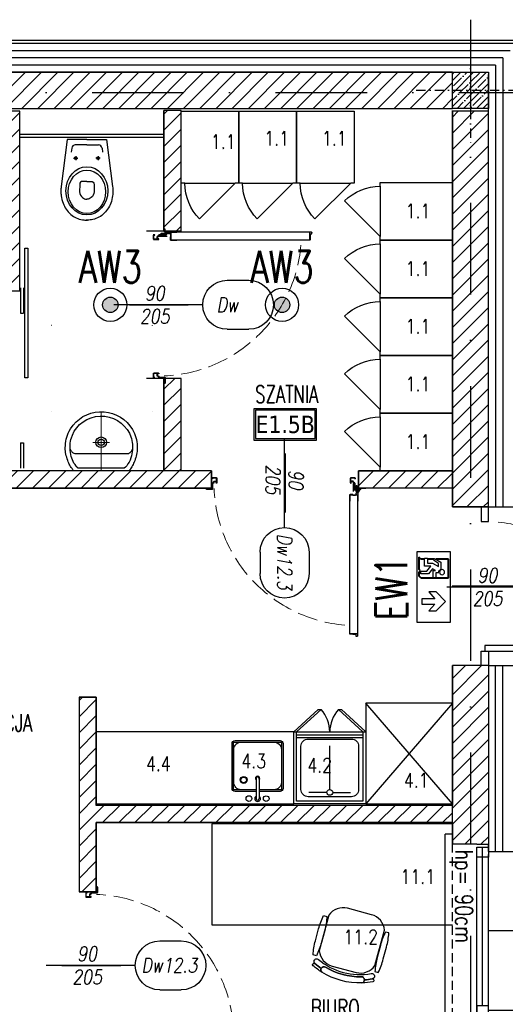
# Model space of a CAD drawing. Header units: millimetres. Extents: x 42924 to 92944, y -369470 to -179866.
# Tile 176 of 256: x 63080 to 63417, y -185010 to -184327. Entities that reach past the tile are written whole.
import ezdxf
from ezdxf.enums import TextEntityAlignment as Align

# ---------------------------------------------------------------- set-up
doc = ezdxf.new("R2010")
doc.units = ezdxf.units.MM
for name, pattern in [('ACAD_ISO03W100', [30, 12, -18]), ('CACHE', [9.525, 6.35, -3.175]), ('CENTER', [0.6, 0.375, -0.075, 0.075, -0.075]), ('DASHDOT', [25.4, 12.7, -6.35, 0, -6.35]), ('DOT', [6.35, 0, -6.35]), ('Hidden Line', [391.222223, 282.222223, -109])]:
    doc.linetypes.add(name, pattern=pattern)
doc.layers.get('0').update_dxf_attribs({"color": 8})
for name, color, linetype in [('!! 0_ Istn-okna', 8, 'Continuous'), ('!! 0_ Istn-sciany', 8, 'Continuous'), ('!! 0_ Istn-widok', 8, 'Continuous'), ('!! 0_ Opis', 8, 'Continuous'), ('!! 0_Opis_okna', 8, 'Continuous'), ('!! 0_Osie', 8, 'DASHDOT'), ('!! 1_ proj wyposdażenie', 54, 'Continuous'), ('!! 1_ tynk zewn  - nowy', 8, 'Continuous'), ('!! 1_ widok', 8, 'Continuous'), ('!! 1_drzwi opis', 8, 'Continuous'), ('!! 1_drzwi-linia', 8, 'Continuous'), ('!! 1_Hatch dach', 8, 'Continuous'), ('!! 1_hatch projektowane ściany', 8, 'Continuous'), ('!! 1_OPIS POM NOWE', 123, 'Continuous'), ('!! 1_PROJ przerywana', 8, 'CACHE'), ('!! 1_PROJ Sciany', 8, 'Continuous'), ('!! 1_PROJ TERMOIZOL', 8, 'Continuous'), ('!! 1_PROJ ŻELBET', 8, 'Continuous'), ('!! 1_zabudowa GK', 8, 'Continuous'), ('!! 2_ remont Ocieplenie', 8, 'ZIGZAG'), ('!! 2_wypos-sanitarne', 8, 'Continuous'), ('!! technologia', 124, 'Continuous'), ('0-osie-liniA', 8, 'DASHDOT'), ('E1', 2, 'Continuous'), ('E_0', 4, 'Continuous'), ('E_AW', 1, 'Continuous')]:
    doc.layers.add(name, color=color, linetype=linetype)
doc.styles.add('50', font='ROMANS.shx', dxfattribs={"width": 0.8, "height": 10})
doc.styles.add('ARCHETYP', font='romans.shx', dxfattribs={"height": 15})
doc.styles.add('ARIAL', font='tahoma.ttf')
doc.styles.add('ELE1', font='romans.shx', dxfattribs={"width": 0.8, "height": 18})
doc.styles.add('SIMPLEX', font='simplex.shx', dxfattribs={"width": 0.77})
doc.styles.add('TXT', font='simplex.shx')
doc.linetypes.add('ZIGZAG', pattern='A,0.00254,-5.08,[131,ltypeshp.shx,S=5.08,R=0,X=-5.08,Y=0],-10.16,[131,ltypeshp.shx,S=5.08,R=180,X=5.08,Y=0],-5.08', length=20.32254)
pattern_1 = [(45, (0, 13685.2005), (-5.61266008, 5.61266008), [])]

# ---------------------------------------------------------------- blocks, each defined once
blk = doc.blocks.new('A$C14D806DD')
at = {"layer": 'E_AW'}
h = blk.add_hatch(color=256, dxfattribs=at)
h.dxf.hatch_style = 1
h.paths.add_polyline_path([(5.36, 0, 1), (-5.36, 0, 1)])
at = {"layer": 'E_AW', "ltscale": 5}
for radius in [11.49, 5.36]:
    blk.add_circle((0, 0), radius, dxfattribs=at)
blk = doc.blocks.new('A$C407E493E')
at = {"layer": 'E_AW', "lineweight": 40}
for p, q in [((1.41, 30.87), (1.41, 43.67)), ((1.41, 43.67), (9.98, 43.67)), ((11.36, 43.67), (16, 43.67)), ((18.03, 43.67), (20.58, 43.67)), ((20.58, 43.67), (21.93, 45.03)), ((21.93, 45.03), (21.93, 36.86)), ((20.9, 35.83), (21.93, 36.86)), ((20.9, 33.91), (21.93, 34.94)), ((21.93, 34.94), (21.93, 32.22)), ((20.58, 30.87), (1.41, 30.87)), ((20.58, 30.87), (21.93, 32.22))]:
    blk.add_line(p, q, dxfattribs=at)
at = {"layer": 'E_AW'}
for p, q in [((10.96, 44.27), (6.58, 41.6)), ((6.58, 41.6), (6.58, 36.72)), ((8.36, 40.78), (11.83, 42.96)), ((12.5, 41.02), (8.36, 38.75)), ((11.83, 42.96), (10.96, 44.27)), ((16, 41.02), (12.5, 41.02)), ((18.03, 44.43), (16, 44.43)), ((16, 44.43), (16, 41.02)), ((18.03, 38.97), (18.03, 44.43)), ((7.93, 34.3), (10.21, 34.29)), ((8.36, 38.75), (8.36, 40.78)), ((10.21, 34.29), (10.21, 30.87)), ((10.37, 35.88), (12.53, 37.05)), ((11.98, 35.88), (10.37, 35.88)), ((11.98, 30.87), (11.98, 35.88)), ((12.53, 37.05), (15.28, 33.58)), ((16.29, 35.51), (13.7, 38.98)), ((13.7, 38.98), (18.03, 38.97)), ((20.58, 35.51), (16.29, 35.51)), ((20.58, 33.58), (20.58, 35.51)), ((20.9, 33.91), (20.9, 35.83)), ((10.21, 30.87), (11.98, 30.87)), ((15.28, 33.58), (20.58, 33.58)), ((3.54, 14.43), (9.91, 20.95)), ((9.91, 20.95), (14.98, 20.95)), ((14.98, 20.95), (10.84, 16.24)), ((9.91, 7.91), (3.54, 14.43)), ((10.84, 16.24), (19.84, 16.24)), ((19.84, 16.24), (19.84, 12.62)), ((14.98, 7.91), (9.91, 7.91)), ((19.84, 12.62), (10.84, 12.62)), ((10.84, 12.62), (14.98, 7.91))]:
    blk.add_line(p, q, dxfattribs=at)
blk.add_lwpolyline([(0, 0), (0, 48.82), (23.29, 48.82), (23.29, 0)], close=True, dxfattribs=at)
blk.add_circle((5.81, 34.7), 1.75, dxfattribs=at)
blk.add_arc((5.81, 34.7), 2.16, 349.40031, 69.13959, dxfattribs=at)
blk = doc.blocks.new('WC clients Plan!')
for p, q in [((-0.1367, -0.02), (-0.1783, -0.3479)), ((0, -0.02), (-0.1367, -0.02)), ((0, -0.059), (-0.0803, -0.059)), ((0, -0.02), (0.1367, -0.02)), ((0, -0.059), (0.0803, -0.059)), ((0.1367, -0.02), (0.1783, -0.3479)), ((-0.1051, -0.0809), (-0.1087, -0.1095)), ((-0.0776, -0.1358), (-0.0776, -0.1649)), ((0.0776, -0.1358), (0.0776, -0.1649)), ((0.1051, -0.0809), (0.1087, -0.1095)), ((-0.0921, -0.1504), (-0.0631, -0.1504)), ((0.0921, -0.1504), (0.0631, -0.1504))]:
    blk.add_line(p, q)
for points in [[(0, -0.3123), (-0.0293, -0.3123, 0.472322), (-0.05, -0.3333), (-0.0501, -0.3852, 0.21611), (-0.0305, -0.4231, 0.170053), (-0.0002, -0.4351, 0.000884), (0, -0.4351)], [(0, -0.3123), (0.0293, -0.3123, -0.472322), (0.05, -0.3333), (0.0501, -0.3852, -0.21611), (0.0305, -0.4231, -0.170053), (0.0002, -0.4351, -0.000884), (0, -0.4351)], [(-0.1783, -0.3479, 0.033182), (-0.1804, -0.3795, 0.032853), (-0.1784, -0.411, 0.059346), (-0.1651, -0.4637, 0.055916), (-0.1441, -0.5042, 0.068751), (-0.1117, -0.5407, 0.070278), (-0.0732, -0.565, 0.066142), (-0.0309, -0.5776, 0.045653), (0.004, -0.58)], [(0.1783, -0.3479, -0.033182), (0.1804, -0.3795, -0.032853), (0.1784, -0.411, -0.059346), (0.1651, -0.4637, -0.055916), (0.1441, -0.5042, -0.068751), (0.1117, -0.5407, -0.070278), (0.0732, -0.565, -0.066142), (0.0309, -0.5776, -0.045653), (-0.004, -0.58)]]:
    blk.add_lwpolyline(points, format="xyb")
for centre in [(-0.0776, -0.1504), (0.0776, -0.1504)]:
    blk.add_circle(centre, 0.00853)
for centre, start, end in [((-0.0803, -0.084), 90, 172.78097), ((0.0803, -0.084), 7.21903, 90)]:
    blk.add_arc(centre, 0.025, start, end)
for centre, major_axis, ratio in [((-0.0001, -0.3773), (0, -0.1674), 0.865676), ((-0.0001, -0.3843), (0, -0.1505), 0.86299)]:
    blk.add_ellipse(centre, major_axis=major_axis, ratio=ratio)
blk = doc.blocks.new('Evier RONDA VDI3320')
at = {"ltscale": 0.2}
for p, q in [((-0.01, -0.1415), (-0.01, 0.001)), ((0.01, -0.1415), (0.01, 0.001))]:
    blk.add_line(p, q, dxfattribs=at)
for points in [[(0.01, -0.0494), (0.1555, -0.0494, -0.414214), (0.177, -0.0709), (0.177, -0.3819, -0.414214), (0.1555, -0.4034), (-0.1555, -0.4034, -0.414214), (-0.177, -0.3819), (-0.177, -0.0709, -0.414214), (-0.1555, -0.0494), (-0.01, -0.0494)], [(0.01, -0.0614), (0.115, -0.0614, -0.414214), (0.165, -0.1114), (0.165, -0.3414, -0.414214), (0.115, -0.3914), (-0.115, -0.3914, -0.414214), (-0.165, -0.3414), (-0.165, -0.1114, -0.414214), (-0.115, -0.0614), (-0.01, -0.0614)]]:
    blk.add_lwpolyline(points, format="xyb", dxfattribs=at)
at = {"linetype": 'CACHE', "ltscale": 0.2}
blk.add_lwpolyline([(0.01, -0.0604), (0.166, -0.0604), (0.166, -0.3924), (-0.166, -0.3924), (-0.166, -0.0604), (-0.01, -0.0604)], dxfattribs=at)
at = {"ltscale": 0.2}
for centre, radius in [((-0.06, 0), 0.0194), ((0.06, 0), 0.0196), ((0.0961, -0.1294), 0.0241), ((0.0961, -0.1294), 0.0191)]:
    blk.add_circle(centre, radius, dxfattribs=at)
for centre, radius, start, end in [((0, 0), 0.0201, 299.91578, 240.08422), ((0, 0), 0.0101, 354.22166, 185.77834), ((0, -0.1415), 0.015, 131.81031, 48.18969), ((0, -0.1415), 0.01, 180, 0)]:
    blk.add_arc(centre, radius, start, end, dxfattribs=at)
blk = doc.blocks.new('vidoir.p')
at = {"layer": '!! 1_ proj wyposdażenie', "ltscale": 0.1}
for p, q in [((-42.9511, 44.813), (-42.7816, 44.9684)), ((-42.9311, 44.813), (-42.7616, 44.9684)), ((-42.7816, 44.9684), (-42.7616, 44.9684)), ((-42.4711, 44.813), (-42.6407, 44.9684)), ((-42.6407, 44.9684), (-42.6207, 44.9684)), ((-42.4511, 44.813), (-42.6207, 44.9684)), ((-42.9311, 44.333), (-42.9311, 44.813)), ((-42.4711, 44.813), (-42.4711, 44.333)), ((-42.9311, 44.793), (-42.4711, 44.793)), ((-42.9311, 44.773), (-42.4711, 44.773)), ((-42.7011, 44.413), (-42.7011, 44.7157)), ((-42.4711, 44.333), (-42.9311, 44.333)), ((-42.7211, 44.393), (-42.8458, 44.393)), ((-42.6811, 44.393), (-42.5565, 44.393))]:
    blk.add_line(p, q, dxfattribs=at)
blk.add_lwpolyline([(-42.4511, 44.313), (-42.9511, 44.313), (-42.9511, 44.813), (-42.4511, 44.813)], close=True, dxfattribs=at)
blk.add_lwpolyline([(-42.5511, 44.363), (-42.8511, 44.363, -0.414214), (-42.9011, 44.413), (-42.9011, 44.713, -0.414214), (-42.8511, 44.763), (-42.5511, 44.763, -0.414214), (-42.5011, 44.713), (-42.5011, 44.413, -0.414214)], format="xyb", close=True, dxfattribs=at)
blk.add_circle((-42.7011, 44.393), 0.02, dxfattribs=at)
for centre, start, end in [((-42.9311, 44.813), 0, 42.49783), ((-42.4711, 44.813), 137.50217, 180)]:
    blk.add_arc(centre, 0.23, start, end, dxfattribs=at)
blk = doc.blocks.new('Vestiaire 40x50')
at = {"color": 0, "linetype": 'ByBlock'}
blk.add_lwpolyline([(0.025, -0.52), (0, -0.52), (0, -0.02), (0.4, -0.02), (0.4, -0.52), (0.375, -0.52)], dxfattribs=at)
blk.add_lwpolyline([(0.375, -0.52), (0.1275, -0.7675, -0.198912), (0.025, -0.52)], format="xyb", close=True, dxfattribs=at)
blk = doc.blocks.new('Chaise 01 Plan')
at = {"color": 0, "linetype": 'ByBlock', "lineweight": -2}
for points in [[(0.1441, 0.5405, 0.148473), (-0.1441, 0.5405, 0.903086), (-0.1278, 0.5008, -0.143987), (0.1278, 0.5008, 0.903086)], [(-0.1441, 0.5405, 0.038072), (-0.2143, 0.5131, 1), (-0.2057, 0.4951, -0.028937), (-0.1548, 0.516, -0.347513)], [(-0.1278, 0.5008, -0.422865), (-0.1548, 0.516, 0.028937), (-0.2057, 0.4951, 1), (-0.1893, 0.461, -0.227301), (0.1893, 0.461, 1), (0.2057, 0.4951, 0.028937), (0.1548, 0.516, -0.422865), (0.1278, 0.5008, 0.143987)], [(-0.086, 0.4809), (0.086, 0.4809, -0.314165), (0.1999, 0.4015), (0.1999, 0.1457, -0.314165), (0.086, 0.0663), (-0.086, 0.0663, -0.314165), (-0.1999, 0.1457), (-0.1999, 0.4015, -0.314165), (-0.086, 0.4809)], [(0.1441, 0.5405, -0.347513), (0.1548, 0.516, -0.028937), (0.2057, 0.4951, 1), (0.2143, 0.5131, 0.038072)], [(-0.2, 0.2561), (-0.2, 0.342, 0.051084), (-0.2101, 0.4406), (-0.2339, 0.4406, 0.051084), (-0.244, 0.342), (-0.244, 0.2561, 0.051084), (-0.2339, 0.1576), (-0.2101, 0.1576, 0.051084)], [(0.2, 0.2561), (0.2, 0.342, -0.051084), (0.2101, 0.4406), (0.2339, 0.4406, -0.051084), (0.244, 0.342), (0.244, 0.2561, -0.051084), (0.2339, 0.1576), (0.2101, 0.1576, -0.051084)]]:
    blk.add_lwpolyline(points, format="xyb", close=True, dxfattribs=at)
blk = doc.blocks.new('zaw-dr-90-p')
at = {"color": 2, "linetype": 'CENTER', "ltscale": 0.2}
for p, q in [((12, 0), (-12, 0)), ((0, 12), (0, -12)), ((24.5, 24), (31, 24)), ((24.5, 19), (31, 19))]:
    blk.add_line(p, q, dxfattribs=at)
at = {"ltscale": 0.2}
for p, q in [((10, 12), (6.5, 12)), ((10, 0), (10, 6.5))]:
    blk.add_line(p, q, dxfattribs=at)
blk.add_lwpolyline([(0, 6.5), (23.5, 6.5, 0.414214), (28, 11), (28, 31), (24.5, 31), (24.5, 11, -0.414214), (23.5, 10), (0, 10, 4.561698), (7.6, 6.5), (4.9, 4.2)], format="xyb", dxfattribs=at)
blk.add_lwpolyline([(-0.2, -0.2), (-2.5, -0.2), (-2.5, 0.2), (-0.2, 0.2), (-0.2, 2.5), (0.2, 2.5), (0.2, 0.2), (2.8, 0.2), (2.8, -0.2), (0.2, -0.2), (0.2, -2.8), (-0.2, -2.8)], close=True)
blk.add_lwpolyline([(10, 10), (10, 39), (6.5, 39), (6.5, 10)], dxfattribs=at)
blk.add_circle((0, 0), 6.5, dxfattribs=at)
blk = doc.blocks.new('drzwi 90- sc 12')
for p, q in [((-13620.32, 20410.16), (-13620.32, 20313.77)), ((-13614.92, 20409.86), (-13620.32, 20409.86)), ((-13616.12, 20410.26), (-13620.22, 20410.26)), ((-13616.12, 20410.26), (-13620, 20410.26)), ((-13618.17, 20410.26), (-13616.22, 20410.26)), ((-13618.17, 20410.26), (-13616.22, 20410.26)), ((-13616.12, 20410.26), (-13616.12, 20411.46)), ((-13616.12, 20411.46), (-13615.02, 20411.46)), ((-13614.92, 20411.36), (-13614.92, 20313.77)), ((-13620.32, 20313.47), (-13620.32, 20317.97)), ((-13614.92, 20313.77), (-13620.32, 20313.77)), ((-13618.22, 20313.37), (-13620.22, 20313.37)), ((-13618.22, 20313.67), (-13618.22, 20313.37)), ((-13618.22, 20313.67), (-13616.42, 20313.67)), ((-13615.92, 20313.17), (-13615.92, 20312.17)), ((-13614.92, 20312.27), (-13614.92, 20317.97)), ((-13715.57, 20308.32), (-13715.57, 20308.56)), ((-13715.57, 20307.69), (-13715.57, 20308.56)), ((-13715.57, 20307.82), (-13715.57, 20308.56)), ((-13715.57, 20307.72), (-13715.37, 20307.72)), ((-13617.77, 20311.12), (-13617.77, 20305.72)), ((-13617.77, 20311.12), (-13617.77, 20305.72)), ((-13616.17, 20309.92), (-13617.37, 20309.92)), ((-13616.17, 20309.92), (-13616.17, 20311.02)), ((-13615.92, 20312.17), (-13615.02, 20312.17)), ((-13715.77, 20301.96), (-13716.27, 20301.96)), ((-13616.77, 20301.96), (-13616.27, 20301.96))]:
    blk.add_line(p, q)
for points in [[(-13665.27, 20284.96), (-13665.27, 20325.83)], [(-13615.57, 20309.64), (-13615.32, 20309.64), (-13615.32, 20309.82), (-13616.32, 20309.82), (-13616.32, 20309.64), (-13615.92, 20309.64)]]:
    blk.add_lwpolyline(points)
at = {"lineweight": 30}
for points in [[(-13716.27, 20308.92), (-13721.27, 20308.92)], [(-13716.27, 20308.92), (-13716.27, 20296.92)], [(-13614.27, 20308.92), (-13609.27, 20308.92)], [(-13614.27, 20308.92), (-13614.27, 20296.92)]]:
    blk.add_lwpolyline(points, dxfattribs=at)
at = {"ltscale": 0.2}
for points in [[(-13715.57, 20307.51), (-13715.57, 20309.48, 0.414214), (-13715.91, 20309.82), (-13719.43, 20309.82, 0.414214), (-13719.77, 20309.48), (-13719.77, 20308.92), (-13719.59, 20308.92), (-13719.59, 20309.48, -0.414214), (-13719.43, 20309.64), (-13716.97, 20309.64)], [(-13716.97, 20309.64), (-13715.91, 20309.64, -0.414214), (-13715.75, 20309.48), (-13715.75, 20307.51)], [(-13715.75, 20307.76), (-13715.75, 20305.58, 0.414214), (-13715.41, 20305.24), (-13714.96, 20305.24, -0.414214), (-13714.8, 20305.08), (-13714.8, 20304.48, 0.414214), (-13714.46, 20304.14), (-13713.28, 20304.14, 0.414214), (-13712.94, 20304.48), (-13712.94, 20305.15, -1), (-13712.75, 20305.15), (-13712.75, 20301.96, -0.414214), (-13712.91, 20301.8), (-13715.43, 20301.8, -0.414214), (-13715.59, 20301.96), (-13715.59, 20302.52), (-13715.77, 20302.52), (-13715.77, 20301.96, 0.414214), (-13715.43, 20301.62), (-13712.91, 20301.62, 0.414214), (-13712.57, 20301.96), (-13712.57, 20305.15, 1), (-13713.12, 20305.15), (-13713.12, 20304.48, -0.414214), (-13713.28, 20304.32), (-13714.46, 20304.32, -0.414214), (-13714.62, 20304.48), (-13714.62, 20305.08, 0.414214), (-13714.96, 20305.42), (-13715.41, 20305.42, -0.414214), (-13715.57, 20305.58), (-13715.57, 20307.64)], [(-13615.92, 20309.64), (-13616.63, 20309.64, 0.414214), (-13616.79, 20309.48), (-13616.79, 20305.58, -0.414214), (-13617.13, 20305.24), (-13617.58, 20305.24, 0.414214), (-13617.74, 20305.08), (-13617.74, 20304.48, -0.414214), (-13618.08, 20304.14), (-13619.26, 20304.14, -0.414214), (-13619.6, 20304.48), (-13619.6, 20305.15, 1), (-13619.79, 20305.15), (-13619.79, 20301.96, 0.414214), (-13619.63, 20301.8), (-13617.11, 20301.8, 0.414214), (-13616.95, 20301.96), (-13616.95, 20302.52), (-13616.77, 20302.52), (-13616.77, 20301.96, -0.414214), (-13617.11, 20301.62), (-13619.63, 20301.62, -0.414214), (-13619.97, 20301.96), (-13619.97, 20305.15, -1), (-13619.42, 20305.15), (-13619.42, 20304.48, 0.414214), (-13619.26, 20304.32), (-13618.08, 20304.32, 0.414214), (-13617.92, 20304.48), (-13617.92, 20305.08, -0.414214), (-13617.58, 20305.42), (-13617.13, 20305.42, 0.414214), (-13616.97, 20305.58), (-13616.97, 20309.48, -0.414214), (-13616.63, 20309.82), (-13613.11, 20309.82, -0.414214), (-13612.77, 20309.48), (-13612.77, 20308.92), (-13612.95, 20308.92), (-13612.95, 20309.48, 0.414214), (-13613.11, 20309.64), (-13615.57, 20309.64)]]:
    blk.add_lwpolyline(points, format="xyb", dxfattribs=at)
blk.add_lwpolyline([(-13616.79, 20308.82), (-13616.97, 20308.82), (-13616.97, 20307.42), (-13616.79, 20307.42)], close=True)
for centre, radius, start, end in [((-13620.22, 20410.16), 0.1, 90, 180), ((-13615.02, 20411.36), 0.1, 0, 90), ((-13620.22, 20313.47), 0.1, 180, 270), ((-13616.42, 20313.17), 0.5, 0, 90), ((-13616.27, 20311.02), 0.1, 0, 90), ((-13615.02, 20312.27), 0.1, 270, 0)]:
    blk.add_arc(centre, radius, start, end)
at = {"linetype": 'Hidden Line', "lineweight": 9, "ltscale": 0.05}
blk.add_arc((-13615.5, 20305.14), 99.12, 94.80054, 177.69442, dxfattribs=at)
at = {"xscale": 0.09999999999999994, "yscale": 0.09999999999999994, "zscale": 0.09999999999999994, "rotation": 180.0000000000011}
blk.add_blockref('zaw-dr-90-p', (-13614.92, 20310.92), dxfattribs=at)
blk = doc.blocks.new('słup 25 x 25')
at = {"layer": '!! 1_Hatch dach'}
h = blk.add_hatch(dxfattribs=at)
h.set_pattern_fill('ANSI35', color=256)
h.set_pattern_definition([(45, (-64242.072, 198338.2015), (-4.49012806, 4.49012806), []), (45, (-64237.5816, 198338.2015), (-4.49012806, 4.49012806), [7.9375, -1.5875, 0, -1.5875])])
h.paths.add_polyline_path([(-12.5, 12.5), (12.5, 12.5), (12.5, -12.5), (-12.5, -12.5)])
at = {"layer": '!! 1_PROJ ŻELBET'}
blk.add_lwpolyline([(-12.5, 12.5), (12.5, 12.5), (12.5, -12.5), (-12.5, -12.5)], close=True, dxfattribs=at)
at = {"layer": '0-osie-liniA', "ltscale": 0.5}
for points in [[(0, 37.5), (0, -37.5)], [(-37.5, 0), (37.5, 0)]]:
    blk.add_lwpolyline(points, dxfattribs=at)
blk = doc.blocks.new('BLOK OSI')
at = {"layer": '0-osie-liniA', "ltscale": 5}
for points in [[(54572.71, -198088.59), (54572.71, -199860.82)], [(52022.72, -198139.09), (55017, -198139.09)]]:
    blk.add_lwpolyline(points, dxfattribs=at)
blk = doc.blocks.new('1_ok-opis')
blk.add_line((0, 111.61), (0, 50))
for points in [[(-17, 128.61), (-17, 143.61)], [(17, 128.61), (17, 143.61)]]:
    blk.add_lwpolyline(points)
for centre, start, end in [((0, 143.61), 0, 180), ((0, 128.61), 180, 0)]:
    blk.add_arc(centre, 17, start, end)
at = {"style": 'ARCHETYP'}
for tag, height, rotation, p in [('NR', 12, 90, (0, 136.9)), ('NR', 12, 270, (0, 136.9)), ('SZEROKOŚĆ', 10, 90, (-8, 78.29)), ('WYSOKOŚĆ', 10, 270, (-8, 78.29)), ('WYSOKOŚĆ', 10, 90, (8, 78.29)), ('SZEROKOŚĆ', 10, 270, (8, 78.29))]:
    blk.add_attdef(tag, text='', height=height, rotation=rotation, dxfattribs=at).set_placement(p, align=Align.MIDDLE)
blk = doc.blocks.new('A$C527aaae0')
at = {"lineweight": 5}
for points in [[(0, 0), (0, -0.4111)], [(0.1863, -0.1214), (0.1863, -0.1211)], [(0.1863, -0.1211), (0.1863, -0.1214)], [(-0.0573, -0.1985), (0.0582, -0.1985)]]:
    blk.add_lwpolyline(points, dxfattribs=at)
for points in [[(0.1915, -0.001), (0.1975, -0.0093), (0.203, -0.0173), (0.2082, -0.025), (0.213, -0.0326), (0.2175, -0.0402), (0.2216, -0.0479), (0.2255, -0.0558), (0.2292, -0.0639), (0.2328, -0.0735), (0.2366, -0.0845), (0.2399, -0.0953), (0.2429, -0.1061), (0.2453, -0.1169), (0.2473, -0.1278), (0.2487, -0.1389), (0.2495, -0.1502), (0.2498, -0.1618), (0.2492, -0.1766), (0.2478, -0.1918), (0.2457, -0.2067), (0.2428, -0.2214), (0.239, -0.2358), (0.2344, -0.25), (0.2289, -0.2639), (0.2225, -0.2775), (0.2132, -0.2936), (0.1947, -0.319), (0.174, -0.3415), (0.1513, -0.361), (0.1268, -0.3776), (0.1005, -0.391), (0.0726, -0.4011), (0.0432, -0.4079), (0.0125, -0.4112), (-0.0191, -0.4105), (-0.0495, -0.4063), (-0.0786, -0.3988), (-0.1062, -0.3881), (-0.1321, -0.3743), (-0.1563, -0.3574), (-0.1786, -0.3374), (-0.1988, -0.3143), (-0.2168, -0.2883), (-0.2237, -0.2746), (-0.2299, -0.2608), (-0.2353, -0.2468), (-0.24, -0.2327), (-0.2438, -0.2183), (-0.2467, -0.2037), (-0.2487, -0.1888), (-0.2498, -0.1735), (-0.2497, -0.1595), (-0.249, -0.1479), (-0.2479, -0.1367), (-0.2463, -0.1256), (-0.2444, -0.1148), (-0.242, -0.104), (-0.2392, -0.0932), (-0.2359, -0.0823), (-0.2322, -0.0712), (-0.2282, -0.0623), (-0.2242, -0.0541), (-0.22, -0.0461), (-0.2157, -0.0381), (-0.2113, -0.0303), (-0.2067, -0.0225), (-0.2019, -0.0148), (-0.1969, -0.0071), (-0.1921, -0.001)], [(0.1608, -0.0198), (0.1622, -0.0209), (0.1634, -0.022), (0.1645, -0.023), (0.1654, -0.024), (0.1663, -0.025), (0.1672, -0.0261), (0.1682, -0.0273), (0.1692, -0.0287), (0.1739, -0.0344), (0.1821, -0.0451), (0.1893, -0.0557), (0.1954, -0.0665), (0.2007, -0.0776), (0.2051, -0.0891), (0.2087, -0.1012), (0.2116, -0.114), (0.2138, -0.1277), (0.2152, -0.1416), (0.216, -0.1551), (0.2162, -0.1682), (0.2158, -0.181), (0.2146, -0.1937), (0.2128, -0.2063), (0.2103, -0.2189), (0.2069, -0.2316), (0.2007, -0.2493), (0.1874, -0.2756), (0.1704, -0.3001), (0.1499, -0.3221), (0.1263, -0.3413), (0.1, -0.3573), (0.0711, -0.3696), (0.0402, -0.3777), (0.0074, -0.3812), (-0.0248, -0.3802), (-0.0555, -0.3745), (-0.0846, -0.3645), (-0.1119, -0.3506), (-0.1369, -0.3331), (-0.1592, -0.3122), (-0.1785, -0.2885), (-0.1945, -0.2622), (-0.2053, -0.2373), (-0.2088, -0.2247), (-0.2117, -0.2119), (-0.2139, -0.1991), (-0.2155, -0.1862), (-0.2165, -0.1732), (-0.2167, -0.1601), (-0.2161, -0.147), (-0.2148, -0.1337), (-0.2129, -0.12), (-0.2097, -0.1056), (-0.2052, -0.0909), (-0.1995, -0.0763), (-0.1928, -0.0622), (-0.1851, -0.049), (-0.1767, -0.0372), (-0.1676, -0.0271), (-0.159, -0.0198)]]:
    blk.add_lwpolyline(points, close=True)
blk.add_lwpolyline([(0.2151, -0.1518), (0.2126, -0.1464), (0.21, -0.1415), (0.2071, -0.1372), (0.2038, -0.1333), (0.2, -0.1297), (0.1955, -0.1264), (0.1903, -0.1232), (0.1842, -0.1211), (-0.1851, -0.1211), (-0.1909, -0.1228), (-0.1959, -0.1256), (-0.2003, -0.1289), (-0.2043, -0.1326), (-0.2078, -0.1367), (-0.2109, -0.1413), (-0.2137, -0.1463), (-0.2163, -0.1518), (-0.2163, -0.1521)])
at = {"linetype": 'DOT'}
blk.add_lwpolyline([(-0.3533, -0.4109), (0.3467, -0.4109), (0.3467, -1.0109), (-0.3533, -1.0109)], close=True, dxfattribs=at)
for radius in [0.0371, 0.0219]:
    blk.add_circle((0.0005, -0.1995), radius)
blk = doc.blocks.new('OKNO PROJ 120')
at = {"layer": '!! 0_ Istn-okna'}
for points in [[(62604.5, -199623.15), (62717.5, -199623.15)], [(62612.5, -199627.15), (62722.5, -199627.15)], [(62604.5, -199631.15), (62717.5, -199631.15)]]:
    blk.add_lwpolyline(points, dxfattribs=at)
for points in [[(62606.5, -199631.15), (62612.5, -199631.15), (62612.5, -199623.15), (62606.5, -199623.15)], [(62722.5, -199631.15), (62715.5, -199631.15), (62715.5, -199623.15), (62722.5, -199623.15)]]:
    blk.add_lwpolyline(points, close=True, dxfattribs=at)
at = {"layer": '!! 0_ Istn-sciany'}
for points in [[(62604.5, -199631.15), (62609.5, -199631.15)], [(62717.5, -199631.15), (62717.5, -199631.15)]]:
    blk.add_lwpolyline(points, dxfattribs=at)
at = {"layer": '!! 0_ Istn-widok'}
for points in [[(62597.5, -199601.15), (62731.5, -199601.15)], [(62597.5, -199606.15), (62597.5, -199601.15)], [(62731.5, -199606.15), (62731.5, -199601.15)], [(62602.5, -199651.15), (62602.5, -199671.15)], [(62726.5, -199651.15), (62726.5, -199671.15)], [(62726.5, -199671.15), (62602.5, -199671.15)]]:
    blk.add_lwpolyline(points, dxfattribs=at)
at = {"layer": '!! 1_PROJ przerywana'}
for points in [[(62604.5, -199606.15), (62724.5, -199606.15)], [(62609.5, -199651.15), (62719.5, -199651.15)]]:
    blk.add_lwpolyline(points, dxfattribs=at)
at = {"layer": '!! 1_PROJ Sciany'}
for points in [[(62604.5, -199623.15), (62604.5, -199606.15)], [(62724.5, -199623.15), (62724.5, -199606.15)], [(62604.5, -199623.15), (62604.5, -199631.15)], [(62724.5, -199623.15), (62724.5, -199631.15)], [(62609.5, -199631.15), (62609.5, -199651.15)], [(62719.5, -199631.15), (62719.5, -199651.15)], [(62719.5, -199631.15), (62724.5, -199631.15)], [(62609.5, -199651.15), (62604.5, -199651.15)], [(62719.5, -199651.15), (62724.5, -199651.15)]]:
    blk.add_lwpolyline(points, dxfattribs=at)
blk = doc.blocks.new('drzwi zew 90')
for points in [[(63566.34, -197707.13), (63566.34, -197697.13), (63561.34, -197697.13), (63561.34, -197707.13)], [(63566.34, -197797.13), (63566.34, -197807.13), (63561.34, -197807.13), (63561.34, -197797.13)], [(63653.84, -197793.13), (63563.84, -197793.13), (63563.84, -197797.13), (63653.84, -197797.13)]]:
    blk.add_lwpolyline(points, close=True)
blk.add_lwpolyline([(63606.98, -197752.13), (63541.14, -197752.13)])
at = {"linetype": 'ACAD_ISO03W100', "lineweight": 5}
blk.add_arc((63563.84, -197797.13), 90, 360, 90, dxfattribs=at)

msp = doc.modelspace()

# ---------------------------------------------------------------- hatches: boundary and pattern name
at = {"layer": '!! 1_hatch projektowane ściany'}
h = msp.add_hatch(dxfattribs=at)
h.set_pattern_fill('ANSI31', color=256, scale=2.5)
h.set_pattern_definition([(45, (2e-11, 13686.7005), (-5.61266008, 5.61266008), [])])
h.paths.add_polyline_path([(63380.06379, -184363.8878), (62622.56735, -184363.8878), (62622.56735, -184388.8878), (63380.06379, -184388.8878)])
h = msp.add_hatch(dxfattribs=at)
h.set_pattern_fill('ANSI31', color=256, scale=2.5)
h.set_pattern_definition(pattern_1)
h.paths.add_polyline_path([(62634.06387, -184652.3878), (62622.56735, -184652.3878), (62622.56735, -184640.3878), (62634.06387, -184640.3878)])
h.paths.add_polyline_path([(62856.06379, -184652.3878), (62856.06379, -184640.3878), (62793.06379, -184640.3878), (62793.06379, -184390.3878), (62781.06379, -184390.3878), (62781.06379, -184640.3878), (62736.06387, -184640.3878), (62736.06387, -184652.3878)])
h.paths.add_polyline_path([(63213.06379, -184652.3878), (63213.06379, -184640.3878), (63192.06379, -184640.3878), (63192.06379, -184576.1746), (63180.06379, -184576.1746), (63180.06379, -184640.3878), (62980.06379, -184640.3878), (62980.06379, -184515.3878), (63080.06379, -184515.3878), (63080.06379, -184390.8878), (63068.06379, -184390.8878), (63068.06379, -184503.3878), (62968.06379, -184503.3878), (62968.06379, -184640.3878), (62958.06379, -184640.3878), (62958.06379, -184652.3878)])
h.paths.add_polyline_path([(63180.06379, -184474.1746), (63192.06379, -184474.1746), (63192.06379, -184390.3878), (63180.06379, -184390.3878)])
h.paths.add_polyline_path([(63315.06379, -184640.3878), (63380.06379, -184640.3878), (63380.06379, -184652.3878), (63315.06379, -184652.3878)])
h.paths.add_polyline_path([(63121.18969, -184932.3878), (63133.18969, -184932.3878), (63133.18969, -184884.3878), (63380.06379, -184884.3878), (63380.06379, -184872.3878), (63133.18969, -184872.3878), (63133.18969, -184797.3878), (63121.18969, -184797.3878)])
h.paths.add_polyline_path([(62622.56735, -184797.3878), (62725.18969, -184797.3878), (62725.18969, -184809.3878), (62622.56735, -184809.3878)])
h.paths.add_polyline_path([(62622.56735, -185009.3878), (62964.18969, -185009.3878), (62964.18969, -184926.3878), (62976.18969, -184926.3878), (62976.18969, -185029.3878), (62964.18969, -185029.3878), (62964.18969, -185021.3878), (62622.3156, -185021.3878)])
h.paths.add_polyline_path([(62622.3156, -185185.80026), (62964.18969, -185185.80026), (62964.18969, -185235.3878), (62976.05469, -185235.3878), (62976.32469, -185131.32782), (62964.18969, -185131.44778), (62964.18969, -185173.80026), (62622.56735, -185173.80026)])
h.paths.add_polyline_path([(62929.18969, -185363.21272), (63013.68969, -185363.21272), (63013.68969, -185351.21272), (62976.18969, -185351.21272), (62976.18969, -185337.3878), (62964.18969, -185337.3878), (62964.18969, -185351.21272), (62929.18969, -185351.21272)])
h.paths.add_polyline_path([(63115.68969, -185363.2057), (63133.18969, -185363.2057), (63133.18969, -185323.21272), (63380.06373, -185323.21272), (63380.06379, -185311.21272), (63133.18969, -185311.21272), (63133.18969, -185246.3878), (63121.18969, -185246.38588), (63121.18969, -185351.21272), (63115.68887, -185351.2057)])
edge = h.paths.add_edge_path()
edge.add_line((63121.18969, -185144.38588), (63133.18969, -185144.38588))
edge.add_line((63133.18969, -185144.38588), (63133.18969, -185096.3878))
edge.add_line((63133.18969, -185096.3878), (63380.06373, -185096.3878))
edge.add_line((63380.06373, -185096.3878), (63380.06373, -185084.3878))
edge.add_line((63380.06373, -185084.3878), (63133.18969, -185084.3878))
edge.add_line((63133.18969, -185084.3878), (63133.18969, -185034.3878))
edge.add_line((63133.18969, -185034.3878), (63121.18969, -185034.3878))
edge.add_line((63121.18969, -185034.3878), (63121.18969, -185144.50584))
h = msp.add_hatch(dxfattribs=at)
h.set_pattern_fill('ANSI31', color=256, scale=2.5)
h.set_pattern_definition(pattern_1)
h.paths.add_polyline_path([(63380.06735, -184665.38362), (63405.06735, -184665.38362), (63405.06379, -184390.8878), (63380.06379, -184390.8878)])
h = msp.add_hatch(dxfattribs=at)
h.set_pattern_fill('ANSI31', color=256, scale=2.5)
h.set_pattern_definition([(45, (0, 13699.74), (-5.61266008, 5.61266008), [])])
h.paths.add_polyline_path([(63380.06373, -184775.38362), (63405.06379, -184775.38362), (63405.06379, -184899.40053), (63380.06373, -184899.40053)])

# ---------------------------------------------------------------- linework, layer by layer
at = {"layer": '!! 1_ proj wyposdażenie'}
for points in [[(63083.6456, -184575.8878), (63083.6456, -184485.8878), (63085.6456, -184485.8878), (63085.6456, -184575.8878)], [(63380.06373, -184801.3878), (63320.06373, -184801.3878), (63320.06373, -184871.3878), (63380.06373, -184871.3878)], [(63270.06373, -184821.3878), (63133.18963, -184821.3878), (63133.18963, -184871.3878), (63270.06373, -184871.3878)]]:
    msp.add_lwpolyline(points, close=True, dxfattribs=at)
for points in [[(63080.6456, -184513.3878), (63080.6456, -184530.8878)], [(63082.6456, -184513.3878), (63082.6456, -184530.8878)], [(63080.6456, -184530.8878), (63082.6456, -184530.8878)], [(63080.6456, -184620.8878), (63080.6456, -184638.3878)], [(63080.6456, -184620.8878), (63082.6456, -184620.8878)], [(63080.6456, -184620.8878), (63082.6456, -184620.8878)], [(63082.6456, -184620.8878), (63082.6456, -184638.3878)], [(63380.06385, -184899.40053), (63380.06385, -184885.15561), (63213.18975, -184885.15561), (63213.18975, -184955.15561), (63380.06385, -184955.15561)]]:
    msp.add_lwpolyline(points, dxfattribs=at)
at = {"layer": '!! 1_ proj wyposdażenie', "ltscale": 0.1}
for points in [[(63380.06373, -184871.3878), (63320.06373, -184801.3878)], [(63380.06373, -184801.3878), (63320.06373, -184871.3878)]]:
    msp.add_lwpolyline(points, dxfattribs=at)
at = {"layer": '!! 1_ tynk zewn  - nowy'}
for p, q in [((63427.0634, -184341.88811), (62509.94628, -184341.88829)), ((63425.0634, -184343.88811), (62509.94628, -184343.88829))]:
    msp.add_line(p, q, dxfattribs=at)
for points in [[(63405.06565, -184665.38358), (63427.99196, -184665.38358)], [(63405.06373, -184775.38362), (63427.0633, -184775.38362)]]:
    msp.add_lwpolyline(points, dxfattribs=at)
at = {"layer": '!! 1_hatch projektowane ściany'}
for points in [[(63380.06379, -184363.8878), (62622.56735, -184363.8878), (62622.56735, -184388.8878), (63380.06379, -184388.8878)], [(63180.06379, -184474.1746), (63192.06379, -184474.1746), (63192.06379, -184390.3878), (63180.06379, -184390.3878)], [(63380.06379, -184665.38362), (63405.06379, -184665.38362), (63405.06379, -184390.8878), (63380.06379, -184390.8878)], [(63315.06379, -184640.3878), (63380.06379, -184640.3878), (63380.06379, -184652.3878), (63315.06379, -184652.3878)], [(63121.18969, -184932.3878), (63133.18969, -184932.3878), (63133.18969, -184884.3878), (63380.06379, -184884.3878), (63380.06379, -184872.3878), (63133.18969, -184872.3878), (63133.18969, -184797.3878), (63121.18969, -184797.3878)]]:
    msp.add_lwpolyline(points, close=True, dxfattribs=at)
msp.add_lwpolyline([(63213.06379, -184652.3878), (63213.06379, -184640.3878), (63192.06379, -184640.3878), (63192.06379, -184576.1746), (63180.06379, -184576.1746), (63180.06379, -184640.3878), (62980.06379, -184640.3878), (62980.06379, -184515.3878), (63080.06379, -184515.3878), (63080.06379, -184390.8878), (63068.06379, -184390.8878), (63068.06379, -184503.3878), (62968.06379, -184503.3878), (62968.06379, -184640.3878), (62958.06379, -184640.3878), (62958.06379, -184652.3878), (63213.06379, -184652.3878)], dxfattribs=at)
at = {"layer": '!! 1_OPIS POM NOWE'}
for points in [[(63242.39117, -184619.00577), (63285.91117, -184619.00577), (63285.91117, -184597.24577), (63242.39117, -184597.24577)], [(63243.47917, -184617.91777), (63284.82317, -184617.91777), (63284.82317, -184598.33377), (63243.47917, -184598.33377)]]:
    msp.add_lwpolyline(points, close=True, dxfattribs=at)
at = {"layer": '!! 1_PROJ Sciany'}
for points in [[(62509.94628, -184363.8878), (63405.06379, -184363.8878)], [(63405.06379, -184665.38362), (63405.06379, -184365.3878)], [(63080.06379, -184388.8878), (63180.06379, -184388.8878)], [(63180.06379, -184474.1746), (63180.06379, -184390.3878)], [(63192.06379, -184388.8878), (63380.06379, -184388.8878)], [(63192.06379, -184474.1746), (63192.06379, -184390.3878)], [(63380.06379, -184665.38362), (63380.06379, -184390.3878)], [(63192.06379, -184474.1746), (63180.06379, -184474.1746)], [(63180.06379, -184640.3878), (63180.06379, -184576.1746)], [(63192.06379, -184576.1746), (63180.06379, -184576.1746)], [(63192.06379, -184640.3878), (63192.06379, -184576.1746)], [(63213.06379, -184640.3878), (62980.06379, -184640.3878)], [(63213.06379, -184640.3878), (63213.06379, -184652.3878)], [(63380.06379, -184640.3878), (63315.06379, -184640.3878)], [(63315.06379, -184640.3878), (63315.06379, -184652.3878)], [(63213.06379, -184652.3878), (62958.06379, -184652.3878)], [(63380.06379, -184652.3878), (63315.06379, -184652.3878)], [(63405.06379, -184665.38362), (63380.06379, -184665.38362)], [(63380.06373, -184775.38362), (63380.06373, -184872.3878)], [(63380.06379, -184872.3878), (63380.06379, -184775.38362)], [(63405.06373, -184775.38362), (63380.06379, -184775.38362)], [(63405.06373, -184775.38362), (63405.06373, -184904.40053)], [(63121.18969, -184797.3878), (63121.18969, -184932.3878)], [(63121.18969, -184797.3878), (63133.18969, -184797.3878)], [(63133.18969, -184797.3878), (63133.18969, -184872.3878)], [(63380.06379, -184872.3878), (63133.18969, -184872.3878)], [(63380.06379, -184884.3878), (63133.18969, -184884.3878)], [(63133.18969, -184884.3878), (63133.18969, -184887.3878)], [(63133.18969, -184884.3878), (63133.18969, -184932.3878)], [(63380.06373, -184884.3878), (63380.06373, -184899.40053)], [(63380.06379, -184899.40053), (63380.06379, -184884.3878)], [(63133.18969, -184932.3878), (63121.18969, -184932.3878)]]:
    msp.add_lwpolyline(points, dxfattribs=at)
at = {"layer": '!! 1_PROJ TERMOIZOL', "linetype": 'ZIGZAG', "ltscale": 0.75}
for p, q in [((63420.0634, -184348.88811), (62509.94628, -184348.88829)), ((63410.06339, -184358.88811), (62509.94628, -184358.88829)), ((63410.06339, -184358.84797), (63410.0633, -184665.38366)), ((63410.06334, -184904.40053), (63410.0633, -184775.38362))]:
    msp.add_line(p, q, dxfattribs=at)
at = {"layer": '!! 1_zabudowa GK'}
for points in [[(63080.06379, -184406.8878), (63180.06379, -184406.8878)], [(63080.06379, -184408.8878), (63180.06379, -184408.8878)]]:
    msp.add_lwpolyline(points, dxfattribs=at)
at = {"layer": '!! 2_ remont Ocieplenie', "linetype": 'Continuous', "ltscale": 0.75}
for p, q in [((63415.0634, -184353.88811), (62509.94628, -184353.88829)), ((63415.0634, -184353.88811), (63415.0633, -184665.38365)), ((63415.06334, -184904.40053), (63415.0633, -184775.38362))]:
    msp.add_line(p, q, dxfattribs=at)

# ---------------------------------------------------------------- block references
at = {"layer": '!! 0_Opis_okna'}
ref = msp.add_blockref('1_ok-opis', (63355.06379, -184959.40053), dxfattribs=dict(at, rotation=270))
ref.add_attrib('WYSOKOŚĆ', '210', dxfattribs={"layer": '0', "height": 10, "style": 'ARCHETYP'}).set_placement((63438.48071, -184967.40053), align=Align.MIDDLE)
ref.add_attrib('SZEROKOŚĆ', '120', dxfattribs={"layer": '0', "height": 10, "style": 'ARCHETYP'}).set_placement((63442.01074, -184951.40053), align=Align.MIDDLE)
ref.add_attrib('NR', 'O18', dxfattribs={"layer": '0', "height": 12, "style": 'ARCHETYP'}).set_placement((63491.96523, -184959.40053), align=Align.MIDDLE)
at = {"layer": '!! 0_Osie'}
msp.add_blockref('BLOK OSI', (8819.85593, 13761.2005), dxfattribs=at)
at = {"layer": '!! 1_ proj wyposdażenie', "xscale": 100, "yscale": 100, "zscale": 100}
for name, p in [('Vestiaire 40x50', (63192.06379, -184388.8878)), ('Vestiaire 40x50', (63232.06379, -184388.8878)), ('Vestiaire 40x50', (63272.06379, -184388.8878)), ('vidoir.p', (67565.17845, -189302.69166))]:
    msp.add_blockref(name, p, dxfattribs=at)
at = {"layer": '!! 1_ proj wyposdażenie', "yscale": 100, "zscale": 100}
for name, p, xscale, rotation in [('Vestiaire 40x50', (63382.06379, -184440.3878), 100, 270), ('Vestiaire 40x50', (63382.06379, -184480.3878), 100, 270), ('Vestiaire 40x50', (63382.06379, -184520.3878), 100, 270), ('Vestiaire 40x50', (63382.06379, -184560.3878), 100, 270), ('Vestiaire 40x50', (63382.06379, -184600.3878), 100, 270), ('Evier RONDA VDI3320', (63245.00834, -184867.69084), 100, 180), ('Chaise 01 Plan', (63317.47552, -184939.60804), -99.99999999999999, 165.0000000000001)]:
    msp.add_blockref(name, p, dxfattribs=dict(at, xscale=xscale, rotation=rotation))
at = {"layer": '!! 1_ widok', "rotation": 90}
msp.add_blockref('OKNO PROJ 120', (-136226.08821, -247623.89808), dxfattribs=at)
at = {"layer": '!! 1_drzwi opis'}
ref = msp.add_blockref('1_ok-opis', (63095.39905, -184525.17464), dxfattribs=dict(at, xscale=-1, rotation=269.9999963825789))
ref.add_attrib('WYSOKOŚĆ', '90', dxfattribs={"layer": '0', "height": 10, "rotation": 359.99999638, "style": '50', "oblique": 10, "width": 0.8}).set_placement((63173.68991, -184517.17464), align=Align.MIDDLE)
ref.add_attrib('SZEROKOŚĆ', '205', dxfattribs={"layer": '0', "height": 10, "rotation": 359.99999638, "style": '50', "oblique": 10, "width": 0.8}).set_placement((63173.6899, -184533.17464), align=Align.MIDDLE)
ref.add_attrib('NR', 'Dw', dxfattribs={"layer": '0', "height": 10, "rotation": 359.99999638, "style": '50', "oblique": 10, "width": 0.8}).set_placement((63224.0103, -184525.17465), align=Align.MIDDLE)
ref = msp.add_blockref('1_ok-opis', (63263.73685, -184568.05004), dxfattribs=dict(at, xscale=-1, rotation=179.9999963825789))
ref.add_attrib('WYSOKOŚĆ', '90', dxfattribs={"layer": '0', "height": 10, "rotation": 269.99999638, "style": '50', "oblique": 10, "width": 0.8}).set_placement((63271.73685, -184646.3409), align=Align.MIDDLE)
ref.add_attrib('SZEROKOŚĆ', '205', dxfattribs={"layer": '0', "height": 10, "rotation": 269.99999638, "style": '50', "oblique": 10, "width": 0.8}).set_placement((63255.73685, -184646.3409), align=Align.MIDDLE)
ref.add_attrib('NR', 'Dw12.3', dxfattribs={"layer": '0', "height": 10, "rotation": 269.99999638, "style": '50', "oblique": 10, "width": 0.8}).set_placement((63263.73684, -184703.48761), align=Align.MIDDLE)
ref = msp.add_blockref('1_ok-opis', (63326.1279, -184720.92345), dxfattribs=dict(at, xscale=-1, rotation=269.9999963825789))
ref.add_attrib('WYSOKOŚĆ', '90', dxfattribs={"layer": '0', "height": 10, "rotation": 359.99999638, "style": '50', "oblique": 10, "width": 0.8}).set_placement((63404.41875, -184712.92345), align=Align.MIDDLE)
ref.add_attrib('SZEROKOŚĆ', '205', dxfattribs={"layer": '0', "height": 10, "rotation": 359.99999638, "style": '50', "oblique": 10, "width": 0.8}).set_placement((63404.41875, -184728.92345), align=Align.MIDDLE)
ref.add_attrib('NR', 'DZ6.1', dxfattribs={"layer": '0', "height": 10, "rotation": 359.99999638, "style": '50', "oblique": 10, "width": 0.8}).set_placement((63454.73914, -184720.92345), align=Align.MIDDLE)
ref = msp.add_blockref('1_ok-opis', (63048.52496, -184983.38784), dxfattribs=dict(at, xscale=-1, rotation=269.9999963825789))
ref.add_attrib('WYSOKOŚĆ', '90', dxfattribs={"layer": '0', "height": 10, "rotation": 359.99999638, "style": '50', "oblique": 10, "width": 0.8}).set_placement((63126.81581, -184975.38784), align=Align.MIDDLE)
ref.add_attrib('SZEROKOŚĆ', '205', dxfattribs={"layer": '0', "height": 10, "rotation": 359.99999638, "style": '50', "oblique": 10, "width": 0.8}).set_placement((63126.81581, -184991.38784), align=Align.MIDDLE)
ref.add_attrib('NR', 'Dw12.3', dxfattribs={"layer": '0', "height": 10, "rotation": 359.99999638, "style": '50', "oblique": 10, "width": 0.8}).set_placement((63183.85194, -184983.38784), align=Align.MIDDLE)
at = {"layer": '!! 1_drzwi-linia', "xscale": -1}
for p, rotation in [((42871.13945, -170859.90498), 270), ((76929.33349, -164343.46346), 180)]:
    msp.add_blockref('drzwi 90- sc 12', p, dxfattribs=dict(at, rotation=rotation))
at = {"layer": '!! 1_drzwi-linia'}
msp.add_blockref('drzwi zew 90', (-161.28048, 13031.74451), dxfattribs=at)
at = {"layer": '!! 1_drzwi-linia', "rotation": 270}
msp.add_blockref('drzwi 90- sc 12', (42824.26535, -198648.6575), dxfattribs=at)
at = {"layer": '!! 1_hatch projektowane ściany'}
msp.add_blockref('słup 25 x 25', (63392.56379, -184376.3878), dxfattribs=at)
at = {"layer": '!! 2_wypos-sanitarne', "xscale": 100, "yscale": 100, "zscale": 100}
msp.add_blockref('WC clients Plan!', (63126.6456, -184408.3878), dxfattribs=at)
at = {"layer": '!! 2_wypos-sanitarne', "xscale": 100, "yscale": 100, "zscale": 100, "rotation": 180}
msp.add_blockref('A$C527aaae0', (63136.63114, -184640.49067), dxfattribs=at)
at = {"layer": 'E_0'}
for p in [(63142.9073, -184525.17464), (63261.98798, -184525.17465)]:
    msp.add_blockref('A$C14D806DD', p, dxfattribs=at)
at = {"layer": 'E_0', "xscale": -1}
msp.add_blockref('A$C407E493E', (63378.73111, -184745.33127), dxfattribs=at)

# ---------------------------------------------------------------- texts
at = {"layer": '!! 0_ Opis', "style": 'SIMPLEX', "width": 0.75}
msp.add_text('hp= 90cm', height=12, rotation=270, dxfattribs=at).set_placement((63382.18808, -184903.02334))
at = {"layer": '!! 1_OPIS POM NOWE', "style": 'TXT', "width": 0.7}
for s, p in [('SZATNIA', (63265.2663, -184593.19945)), ('KOMUNIKACJA', (63050.59102, -184821.16066)), ('BIURO', (63298.87843, -185018.99013))]:
    msp.add_text(s, height=12, dxfattribs=at).set_placement(p, align=Align.CENTER)
at = {"layer": '!! 1_OPIS POM NOWE', "style": 'ARIAL'}
msp.add_attdef('E1.5B', text='', height=11.968, dxfattribs=at).set_placement((63264.15117, -184608.12577), align=Align.MIDDLE_CENTER)
at = {"layer": '!! technologia', "char_height": 10, "attachment_point": 1, "style": '50'}
for s, insert in [('1.1', (63249.65925, -184404.61933)), ('1.1', (63289.65925, -184404.61933)), ('1.1', (63212.63249, -184407.06787)), ('1.1', (63347.65925, -184455.11933)), ('1.1', (63347.65925, -184495.11933)), ('1.1', (63347.65925, -184535.11933)), ('1.1', (63347.65925, -184575.11933)), ('1.1', (63347.65925, -184615.11933)), ('4.4', (63167.64746, -184838.56868)), ('4.3', (63233.76238, -184836.6765)), ('4.2', (63279.46979, -184839.60799)), ('4.1', (63346.43196, -184850.02141)), ('11.1', (63344.14408, -184916.9156)), ('11.2', (63304.55679, -184958.65884))]:
    msp.add_mtext_dynamic_manual_height_columns(s, width=33.3164928, gutter_width=50, heights=[0], dxfattribs=dict(at, insert=insert))
at = {"layer": 'E1', "style": 'ELE1', "width": 0.75}
for p in [(63142.9073, -184498.80841), (63261.98798, -184498.80841)]:
    msp.add_text('AW3', height=22, dxfattribs=at).set_placement(p, align=Align.MIDDLE_CENTER)
msp.add_text('EW1', height=22, rotation=90, dxfattribs=at).set_placement((63337.73625, -184721.69227), align=Align.MIDDLE_CENTER)

doc.saveas('drawing.dxf')
